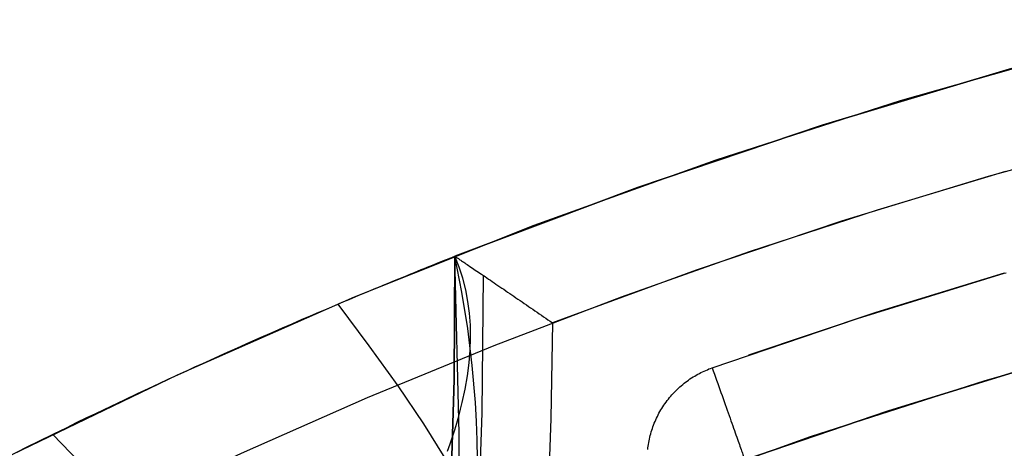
# Model space of a CAD drawing. Header units: millimetres. Extents: x -58 to 58, y -58 to 57.
# Tile 31 of 102: x -25.67 to -15.56, y 51.48 to 55.87. Entities that reach past the tile are written whole.
import ezdxf

# ---------------------------------------------------------------- set-up
doc = ezdxf.new("R2010")
doc.units = ezdxf.units.MM
doc.header["$MEASUREMENT"] = 0
doc.layers.add('Predefinito', color=5, linetype='Continuous')

msp = doc.modelspace()

# ---------------------------------------------------------------- linework, layer by layer
at = {"layer": 'Predefinito'}
for points in [[(-21.201, 53.449), (-19.328, 54.154), (-17.432, 54.794), (-15.514, 55.368), (-13.578, 55.874)], [(-13.578, 55.874), (-15.514, 55.368), (-17.432, 54.794), (-19.328, 54.154), (-21.201, 53.449)], [(-14.722, 55.583), (-16.632, 55.042), (-18.522, 54.435), (-20.39, 53.763), (-22.233, 53.028), (-24.05, 52.229), (-25.839, 51.367), (-27.596, 50.445), (-29.321, 49.462), (-31.011, 48.421), (-32.664, 47.322), (-34.278, 46.166), (-35.851, 44.955), (-37.381, 43.691), (-38.867, 42.375), (-40.306, 41.008)], [(-14.212, 54.683), (-15.728, 54.267), (-17.233, 53.808), (-18.724, 53.307), (-20.2, 52.766)], [(-40.972, 38.904), (-39.952, 39.952), (-38.904, 40.972), (-37.831, 41.965), (-36.733, 42.929), (-35.612, 43.864), (-34.468, 44.768), (-33.304, 45.641), (-32.12, 46.482), (-30.917, 47.29), (-29.698, 48.066), (-28.462, 48.807), (-27.213, 49.515), (-25.95, 50.188), (-24.676, 50.827), (-23.391, 51.43), (-22.098, 51.999), (-20.797, 52.533), (-19.49, 53.032), (-18.179, 53.496), (-16.864, 53.925), (-15.546, 54.319)], [(-25.048, 35.256), (-24.639, 36.157), (-24.247, 37.076), (-23.875, 38.014), (-23.522, 38.971), (-23.191, 39.948), (-22.882, 40.945), (-22.596, 41.964), (-22.334, 43.004), (-22.096, 44.067), (-21.884, 45.153), (-21.699, 46.263), (-21.542, 47.396), (-21.413, 48.555), (-21.313, 49.739), (-21.244, 50.948), (-21.207, 52.185), (-21.201, 53.449)], [(-21.201, 53.449), (-21.207, 52.185), (-21.244, 50.948), (-21.313, 49.739), (-21.413, 48.555), (-21.542, 47.396), (-21.699, 46.263), (-21.884, 45.153), (-22.096, 44.067), (-22.334, 43.004), (-22.596, 41.964), (-22.882, 40.945), (-23.191, 39.948), (-23.522, 38.971), (-23.875, 38.014), (-24.247, 37.076), (-24.639, 36.157), (-25.048, 35.256)], [(-21.201, 53.449), (-21.207, 52.185), (-21.244, 50.948), (-21.313, 49.739), (-21.413, 48.555), (-21.542, 47.396), (-21.699, 46.263), (-21.884, 45.153), (-22.096, 44.067), (-22.334, 43.004), (-22.596, 41.964), (-22.882, 40.945), (-23.191, 39.948), (-23.522, 38.971), (-23.875, 38.014), (-24.247, 37.076), (-24.639, 36.157), (-25.048, 35.256)], [(-18.561, 52.304), (-17.069, 52.81), (-15.563, 53.273)], [(-15.563, 53.273), (-16.881, 52.87), (-18.189, 52.435)], [(-15.563, 53.273), (-15.545, 53.278)], [(-20.2, 52.766), (-20.215, 51.786), (-20.249, 50.811), (-20.304, 49.839), (-20.379, 48.871), (-20.475, 47.907), (-20.591, 46.947), (-20.729, 45.991), (-20.889, 45.039), (-21.07, 44.091), (-21.273, 43.148), (-21.499, 42.209), (-21.748, 41.274), (-22.019, 40.343), (-22.313, 39.417), (-22.63, 38.495), (-22.971, 37.577), (-23.335, 36.665), (-23.719, 35.763), (-24.123, 34.874)], [(-13.954, 52.683), (-15.764, 52.17), (-17.556, 51.595), (-19.326, 50.958), (-21.073, 50.261), (-22.796, 49.504), (-24.491, 48.687), (-26.157, 47.813), (-27.791, 46.882), (-29.393, 45.894), (-30.96, 44.853), (-32.489, 43.757), (-33.98, 42.61), (-35.431, 41.412), (-36.839, 40.164), (-38.203, 38.868), (-39.522, 37.527), (-40.794, 36.14)], [(-19.221, 51.466), (-19.219, 51.484), (-19.217, 51.501), (-19.214, 51.519), (-19.211, 51.537), (-19.207, 51.556), (-19.204, 51.574), (-19.2, 51.592), (-19.195, 51.61), (-19.19, 51.628), (-19.185, 51.646), (-19.18, 51.664), (-19.174, 51.681), (-19.168, 51.699), (-19.161, 51.717), (-19.154, 51.735), (-19.147, 51.752), (-19.139, 51.77), (-19.132, 51.787), (-19.123, 51.804), (-19.115, 51.821), (-19.106, 51.838), (-19.096, 51.855), (-19.087, 51.872), (-19.077, 51.888), (-19.066, 51.904), (-19.056, 51.921), (-19.045, 51.936), (-19.034, 51.952), (-19.022, 51.968), (-19.01, 51.983), (-18.998, 51.998), (-18.986, 52.013), (-18.973, 52.027), (-18.96, 52.041), (-18.947, 52.055), (-18.934, 52.069), (-18.92, 52.082), (-18.906, 52.095), (-18.892, 52.108), (-18.878, 52.121), (-18.863, 52.133), (-18.848, 52.145), (-18.833, 52.157), (-18.818, 52.168), (-18.803, 52.179), (-18.788, 52.19), (-18.772, 52.2), (-18.756, 52.21), (-18.74, 52.22), (-18.725, 52.229), (-18.708, 52.238), (-18.692, 52.247), (-18.676, 52.255), (-18.66, 52.263), (-18.643, 52.271), (-18.627, 52.278), (-18.61, 52.285), (-18.594, 52.292), (-18.577, 52.298), (-18.561, 52.304)], [(-18.226, 51.362), (-16.761, 51.859), (-15.283, 52.313)], [(-15.283, 52.313), (-16.761, 51.859), (-18.226, 51.362)]]:
    msp.add_lwpolyline(points, dxfattribs=at)
at = {"layer": 'Predefinito', "extrusion": (3.47394e-06, 6.55532e-06, 1)}
msp.add_lwpolyline([(-40.058, 12.07), (-39.511, 12.544), (-38.868, 13.127), (-38.236, 13.724), (-37.616, 14.335), (-37.008, 14.96), (-36.412, 15.597), (-35.826, 16.246), (-34.685, 17.574), (-33.583, 18.938), (-32.512, 20.332), (-31.468, 21.749), (-30.451, 23.189), (-29.462, 24.65), (-28.506, 26.136), (-27.59, 27.651), (-26.719, 29.196), (-25.898, 30.771), (-25.508, 31.571), (-25.133, 32.379), (-24.772, 33.195), (-24.427, 34.019), (-24.097, 34.85), (-23.784, 35.689), (-23.488, 36.534), (-23.21, 37.386), (-22.948, 38.244), (-22.704, 39.109), (-22.478, 39.979), (-22.27, 40.855), (-22.08, 41.736), (-21.908, 42.622), (-21.754, 43.512), (-21.618, 44.405), (-21.5, 45.301), (-21.4, 46.2), (-21.317, 47.1), (-21.251, 48.002), (-21.202, 48.906), (-21.17, 49.812), (-21.154, 50.72), (-21.155, 51.629), (-21.201, 53.448)], dxfattribs=at)
at = {"layer": 'Predefinito', "extrusion": (1, 0, 0)}
msp.add_lwpolyline([(53.449, 35), (53.449, 60)], dxfattribs=at)
at = {"layer": 'Predefinito', "extrusion": (0, 1, 0)}
msp.add_lwpolyline([(21.201, 60), (21.201, 319)], dxfattribs=at)
at = {"layer": 'Predefinito', "extrusion": (-0.008601, 0.999963, 0)}
msp.add_lwpolyline([(20.736, 319.098), (20.738, 319.073), (20.74, 319.049), (20.74, 319.024), (20.741, 319)], dxfattribs=at)
at = {"layer": 'Predefinito', "extrusion": (-0.008445, 0.999964, 0)}
msp.add_lwpolyline([(20.733, 319.179), (20.737, 319.156), (20.74, 319.133), (20.743, 319.111), (20.745, 319.088), (20.747, 319.066), (20.748, 319.044), (20.749, 319.022), (20.749, 319)], dxfattribs=at)
at = {"layer": 'Predefinito', "extrusion": (-0.008132, 0.999967, 0)}
msp.add_lwpolyline([(20.727, 319.275), (20.732, 319.258), (20.737, 319.24), (20.741, 319.223), (20.745, 319.205), (20.748, 319.188), (20.751, 319.17), (20.754, 319.153), (20.757, 319.136), (20.761, 319.101), (20.764, 319.067), (20.765, 319.033), (20.766, 319)], dxfattribs=at)
at = {"layer": 'Predefinito', "extrusion": (-0.007506, 0.999972, 0)}
msp.add_lwpolyline([(20.716, 319.401), (20.726, 319.376), (20.736, 319.351), (20.745, 319.325), (20.753, 319.3), (20.761, 319.275), (20.768, 319.249), (20.774, 319.224), (20.78, 319.199), (20.784, 319.173), (20.788, 319.148), (20.792, 319.123), (20.795, 319.098), (20.797, 319.073), (20.798, 319.049), (20.799, 319.024), (20.799, 319)], dxfattribs=at)
at = {"layer": 'Predefinito', "extrusion": (-0.006252, 0.99998, 0)}
msp.add_lwpolyline([(20.692, 319.564), (20.703, 319.548), (20.714, 319.531), (20.724, 319.514), (20.734, 319.497), (20.744, 319.48), (20.753, 319.463), (20.762, 319.445), (20.77, 319.428), (20.779, 319.41), (20.786, 319.392), (20.794, 319.374), (20.801, 319.357), (20.807, 319.339), (20.814, 319.321), (20.82, 319.303), (20.825, 319.284), (20.83, 319.266), (20.835, 319.248), (20.84, 319.23), (20.844, 319.212), (20.847, 319.194), (20.851, 319.176), (20.854, 319.158), (20.857, 319.14), (20.859, 319.122), (20.861, 319.105), (20.863, 319.087), (20.864, 319.069), (20.865, 319.052), (20.866, 319.034), (20.866, 319)], dxfattribs=at)
at = {"layer": 'Predefinito', "extrusion": (0.00385, 0.999993, 0)}
msp.add_lwpolyline([(20.498, 319.995), (20.519, 319.993), (20.541, 319.99), (20.562, 319.987), (20.584, 319.983), (20.606, 319.979), (20.628, 319.974), (20.649, 319.969), (20.671, 319.963), (20.693, 319.957), (20.715, 319.95), (20.736, 319.943), (20.758, 319.935), (20.78, 319.926), (20.801, 319.917), (20.822, 319.908), (20.844, 319.898), (20.865, 319.887), (20.885, 319.876), (20.906, 319.864), (20.927, 319.852), (20.947, 319.839), (20.967, 319.826), (20.986, 319.812), (21.006, 319.798), (21.025, 319.783), (21.043, 319.768), (21.062, 319.752), (21.08, 319.736), (21.097, 319.72), (21.115, 319.703), (21.131, 319.685), (21.148, 319.667), (21.164, 319.649), (21.179, 319.631), (21.194, 319.612), (21.208, 319.593), (21.222, 319.573), (21.236, 319.553), (21.249, 319.533), (21.261, 319.513), (21.273, 319.492), (21.285, 319.472), (21.296, 319.451), (21.306, 319.429), (21.316, 319.408), (21.325, 319.387), (21.334, 319.365), (21.342, 319.344), (21.35, 319.322), (21.357, 319.3), (21.363, 319.278), (21.369, 319.257), (21.375, 319.235), (21.38, 319.213), (21.384, 319.191), (21.388, 319.17), (21.392, 319.148), (21.395, 319.127), (21.397, 319.105), (21.399, 319.084), (21.401, 319.063), (21.402, 319.042), (21.403, 319.021), (21.403, 319)], dxfattribs=at)
at = {"layer": 'Predefinito', "extrusion": (0.942421, 0.334428, 0)}
msp.add_lwpolyline([(55.5, 320), (55.466, 319.999), (55.432, 319.998), (55.398, 319.995), (55.364, 319.991), (55.33, 319.985), (55.297, 319.979), (55.263, 319.972), (55.23, 319.963), (55.197, 319.953), (55.165, 319.942), (55.133, 319.93), (55.102, 319.917), (55.071, 319.903), (55.04, 319.888), (55.01, 319.872), (54.98, 319.854), (54.952, 319.836), (54.923, 319.817), (54.896, 319.797), (54.869, 319.776), (54.843, 319.754), (54.817, 319.731), (54.793, 319.707), (54.769, 319.683), (54.746, 319.657), (54.724, 319.631), (54.703, 319.604), (54.683, 319.577), (54.664, 319.548), (54.646, 319.52), (54.628, 319.49), (54.612, 319.46), (54.597, 319.43), (54.583, 319.398), (54.57, 319.367), (54.558, 319.335), (54.547, 319.303), (54.537, 319.27), (54.528, 319.237), (54.521, 319.203), (54.515, 319.17), (54.509, 319.136), (54.505, 319.102), (54.502, 319.068), (54.501, 319.034), (54.5, 319)], dxfattribs=at)
at = {"layer": 'Predefinito', "extrusion": (0.024428, 0.999702, 0)}
msp.add_lwpolyline([(21.474, 320), (21.496, 320), (21.518, 319.999), (21.541, 319.998), (21.564, 319.996), (21.587, 319.994), (21.61, 319.991), (21.633, 319.987), (21.656, 319.983), (21.679, 319.979), (21.702, 319.974), (21.726, 319.968), (21.749, 319.961), (21.772, 319.954), (21.796, 319.947), (21.819, 319.939), (21.842, 319.93), (21.865, 319.92), (21.888, 319.91), (21.911, 319.9), (21.933, 319.888), (21.956, 319.876), (21.978, 319.864), (21.999, 319.851), (22.021, 319.837), (22.042, 319.823), (22.063, 319.808), (22.084, 319.792), (22.104, 319.776), (22.124, 319.76), (22.143, 319.743), (22.162, 319.725), (22.181, 319.707), (22.199, 319.689), (22.217, 319.67), (22.234, 319.65), (22.25, 319.63), (22.266, 319.61), (22.282, 319.589), (22.297, 319.568), (22.311, 319.547), (22.325, 319.526), (22.338, 319.504), (22.35, 319.482), (22.362, 319.459), (22.373, 319.437), (22.384, 319.414), (22.394, 319.391), (22.404, 319.368), (22.412, 319.345), (22.421, 319.322), (22.428, 319.298), (22.435, 319.275), (22.442, 319.252), (22.447, 319.229), (22.453, 319.205), (22.457, 319.182), (22.461, 319.159), (22.465, 319.136), (22.467, 319.113), (22.47, 319.09), (22.472, 319.067), (22.473, 319.045), (22.474, 319.022), (22.474, 319)], dxfattribs=at)
at = {"layer": 'Predefinito'}
for points in [[(-25.7, 51.437, 29.943), (-25.574, 51.5, 29.954), (-25.475, 51.549, 29.964), (-25.316, 51.627, 29.986), (-25.186, 51.69, 30.008), (-25.075, 51.745, 30.03), (-24.976, 51.793, 30.052), (-24.885, 51.836, 30.074), (-24.726, 51.912, 30.117), (-24.584, 51.979, 30.161), (-24.457, 52.039, 30.205), (-24.342, 52.093, 30.249), (-24.235, 52.143, 30.293), (-24.135, 52.19, 30.337), (-24.041, 52.233, 30.38), (-23.952, 52.274, 30.424), (-23.867, 52.313, 30.468), (-23.787, 52.349, 30.512), (-23.71, 52.384, 30.556), (-23.564, 52.45, 30.644), (-23.43, 52.51, 30.731), (-23.304, 52.566, 30.819), (-23.187, 52.618, 30.906), (-23.076, 52.667, 30.993), (-22.97, 52.713, 31.081), (-22.87, 52.756, 31.168), (-22.774, 52.798, 31.255), (-22.682, 52.837, 31.342), (-22.595, 52.875, 31.429), (-22.511, 52.91, 31.516), (-22.432, 52.944, 31.603), (-22.356, 52.976, 31.69), (-22.284, 53.006, 31.777), (-22.216, 53.035, 31.865), (-22.151, 53.062, 31.952), (-22.089, 53.088, 32.039), (-22.03, 53.113, 32.126), (-21.973, 53.136, 32.213), (-21.92, 53.158, 32.3), (-21.869, 53.179, 32.387), (-21.821, 53.199, 32.474), (-21.775, 53.218, 32.561), (-21.731, 53.235, 32.648), (-21.69, 53.252, 32.735), (-21.651, 53.268, 32.822), (-21.613, 53.283, 32.909), (-21.578, 53.298, 32.996), (-21.545, 53.311, 33.083), (-21.514, 53.324, 33.17), (-21.484, 53.336, 33.257), (-21.456, 53.347, 33.344), (-21.43, 53.357, 33.431), (-21.406, 53.367, 33.518), (-21.383, 53.376, 33.605), (-21.342, 53.393, 33.78), (-21.306, 53.407, 33.954), (-21.276, 53.419, 34.128), (-21.252, 53.429, 34.303), (-21.232, 53.436, 34.477), (-21.219, 53.442, 34.651), (-21.201, 53.449, 35)], [(-21.275, 51.451, 40.504), (-21.249, 51.523, 40.582), (-21.224, 51.596, 40.661), (-21.201, 51.667, 40.741), (-21.18, 51.738, 40.823), (-21.16, 51.809, 40.906), (-21.141, 51.879, 40.991), (-21.124, 51.949, 41.076), (-21.094, 52.086, 41.25), (-21.071, 52.221, 41.428), (-21.054, 52.354, 41.61), (-21.043, 52.485, 41.794), (-21.039, 52.613, 41.982), (-21.041, 52.74, 42.171), (-21.05, 52.864, 42.363), (-21.066, 52.985, 42.556), (-21.089, 53.105, 42.75), (-21.119, 53.222, 42.944), (-21.157, 53.336, 43.139), (-21.201, 53.449, 43.333)], [(-21.201, 53.449, 319), (-21.201, 53.448, 319.028), (-21.2, 53.448, 319.055), (-21.198, 53.446, 319.083), (-21.195, 53.445, 319.11), (-21.192, 53.442, 319.137), (-21.188, 53.439, 319.164), (-21.183, 53.436, 319.19), (-21.177, 53.433, 319.217), (-21.171, 53.428, 319.243), (-21.164, 53.424, 319.268), (-21.157, 53.419, 319.294), (-21.149, 53.413, 319.319), (-21.14, 53.407, 319.344), (-21.131, 53.401, 319.368), (-21.121, 53.394, 319.392), (-21.11, 53.387, 319.416), (-21.099, 53.38, 319.439), (-21.087, 53.372, 319.463), (-21.075, 53.364, 319.485), (-21.062, 53.355, 319.507), (-21.049, 53.346, 319.529), (-21.035, 53.337, 319.551), (-21.021, 53.327, 319.572), (-21.006, 53.317, 319.592), (-20.991, 53.307, 319.612), (-20.975, 53.296, 319.632), (-20.959, 53.285, 319.651), (-20.943, 53.274, 319.67), (-20.926, 53.263, 319.688), (-20.908, 53.251, 319.706), (-20.891, 53.239, 319.723), (-20.873, 53.227, 319.74), (-20.855, 53.214, 319.756), (-20.836, 53.202, 319.771), (-20.817, 53.189, 319.787), (-20.798, 53.176, 319.801), (-20.779, 53.163, 319.815), (-20.759, 53.149, 319.829), (-20.74, 53.136, 319.842), (-20.72, 53.122, 319.854), (-20.699, 53.109, 319.866), (-20.679, 53.095, 319.878), (-20.659, 53.081, 319.889), (-20.638, 53.067, 319.899), (-20.617, 53.052, 319.909), (-20.596, 53.038, 319.918), (-20.575, 53.023, 319.927), (-20.553, 53.009, 319.936), (-20.532, 52.994, 319.944), (-20.51, 52.979, 319.951), (-20.489, 52.964, 319.958), (-20.467, 52.949, 319.964), (-20.445, 52.934, 319.97), (-20.423, 52.919, 319.975), (-20.401, 52.904, 319.98), (-20.379, 52.889, 319.984), (-20.356, 52.874, 319.988), (-20.334, 52.858, 319.991), (-20.312, 52.843, 319.994), (-20.29, 52.827, 319.996), (-20.267, 52.812, 319.998), (-20.245, 52.797, 319.999), (-20.222, 52.781, 320), (-20.2, 52.766, 320)], [(-20.968, 51.368, 50.514), (-20.972, 51.562, 50.613), (-20.98, 51.755, 50.713), (-20.99, 51.947, 50.816), (-21.022, 52.328, 51.024), (-21.068, 52.706, 51.236), (-21.128, 53.079, 51.451), (-21.201, 53.449, 51.667)], [(-24.575, 35.583, 319.707), (-24.172, 36.496, 319.707), (-23.791, 37.423, 319.707), (-23.433, 38.357, 319.707), (-23.1, 39.294, 319.707), (-22.792, 40.236, 319.707), (-22.509, 41.181, 319.707), (-22.249, 42.13, 319.707), (-22.014, 43.084, 319.707), (-21.802, 44.041, 319.707), (-21.614, 45.002, 319.707), (-21.449, 45.968, 319.707), (-21.306, 46.937, 319.707), (-21.186, 47.91, 319.707), (-21.088, 48.887, 319.707), (-21.011, 49.868, 319.707), (-20.955, 50.853, 319.707), (-20.921, 51.841, 319.707), (-20.907, 53.25, 319.707)], [(-22.401, 52.957, 31.642), (-22.083, 52.529, 33.751), (-21.785, 52.118, 35.918), (-21.521, 51.731, 38.143), (-21.302, 51.377, 40.428), (-21.138, 51.065, 42.772), (-21.033, 50.795, 45.165), (-20.985, 50.568, 47.597), (-20.998, 50.385, 50.056), (-21.065, 50.244, 52.531), (-21.297, 49.981, 60)], [(-25.327, 51.622, 30.025), (-24.957, 51.238, 31.022), (-24.594, 50.86, 32.046), (-24.242, 50.49, 33.096), (-23.901, 50.129, 34.174), (-23.576, 49.78, 35.279), (-23.268, 49.445, 36.412), (-22.981, 49.125, 37.573), (-22.718, 48.823, 38.762), (-22.479, 48.54, 39.98), (-22.267, 48.278, 41.224), (-22.081, 48.035, 42.492), (-21.922, 47.813, 43.78), (-21.789, 47.611, 45.086), (-21.682, 47.43, 46.407), (-21.603, 47.269, 47.741), (-21.55, 47.129, 49.085), (-21.524, 47.009, 50.437), (-21.52, 46.908, 51.794), (-21.556, 46.751, 54.522), (-21.657, 46.544, 60)]]:
    msp.add_polyline3d(points, dxfattribs=at)

doc.saveas('drawing.dxf')
